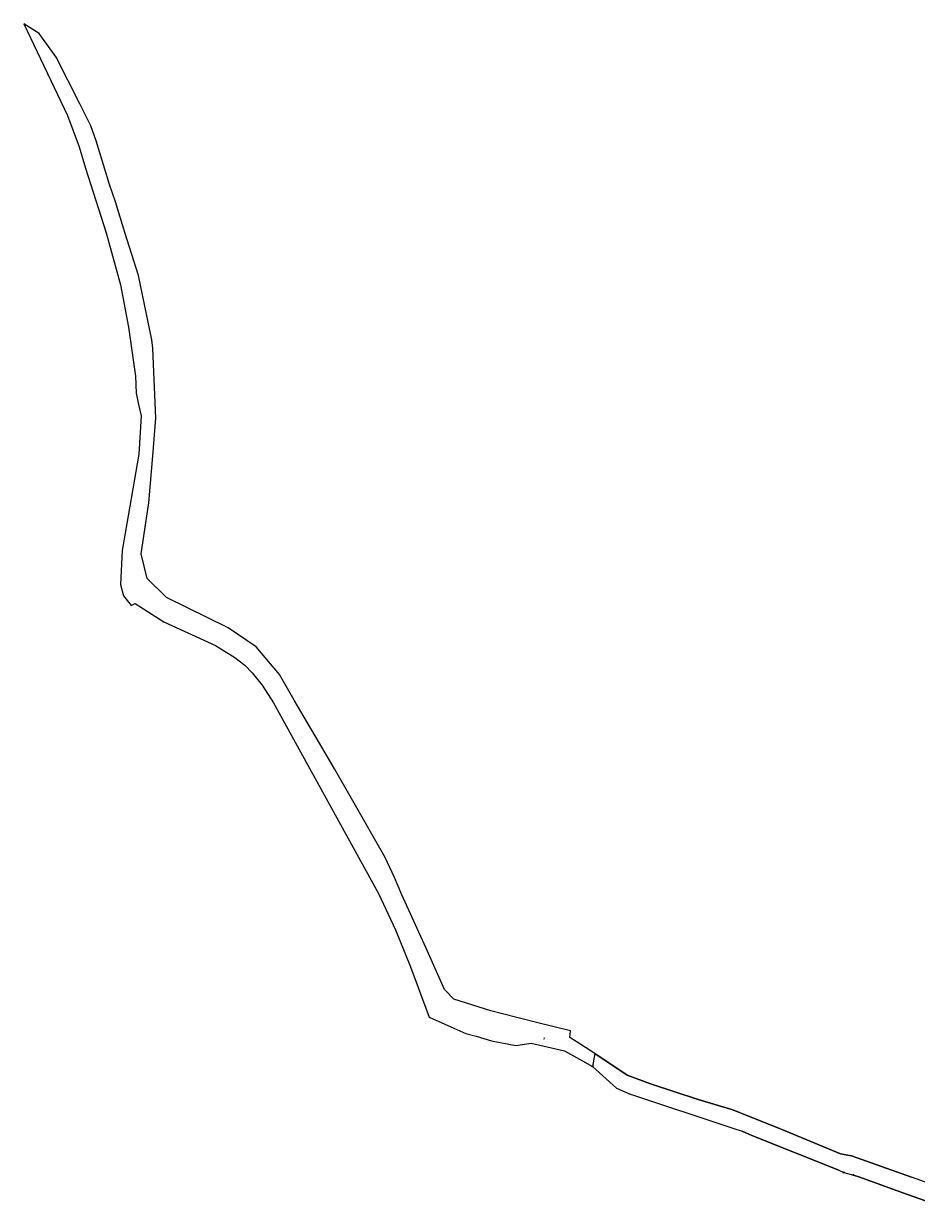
# Model space of a CAD drawing. Header units: metres. Extents: x 7423100 to 7429434, y 5527887 to 5533362.
# Tile 2 of 43: x 7426304 to 7426717, y 5531826 to 5532373. Entities that reach past the tile are written whole.
import ezdxf

# ---------------------------------------------------------------- set-up
doc = ezdxf.new("R2010")
doc.units = ezdxf.units.M
doc.header["$MEASUREMENT"] = 0
doc.linetypes.add('219-500', pattern=[0])
doc.layers.get('0').update_dxf_attribs({"color": 2, "linetype": 'CONTINUOUS', "lineweight": 5})
for name, color, linetype in [('202-punkt graniczny', 7, 'CONTINUOUS'), ('203-punkt graniczny', 7, 'CONTINUOUS'), ('210-oznaczenie konturu użytku gruntowego', 7, 'CONTINUOUS'), ('218-kontur użytku gruntowego', 7, 'CONTINUOUS'), ('219-działka ewidencyjna', 7, 'CONTINUOUS')]:
    doc.layers.add(name, color=color, linetype=linetype)
doc.styles.get("Standard").update_dxf_attribs({"font": 'Working1250.shx', "width": 0.75})

# ---------------------------------------------------------------- blocks, each defined once
blk = doc.blocks.new('202')
at = {"color": 0, "linetype": 'Continuous', "lineweight": 0}
blk.add_circle((0, 0), 0.25, dxfattribs=at)
blk = doc.blocks.new('203')
at = {"linetype": 'Continuous', "lineweight": 0}
h = blk.add_hatch(color=0, dxfattribs=at)
edge = h.paths.add_edge_path()
edge.add_arc((0, 0), 0.045, 0, 360)

msp = doc.modelspace()

# ---------------------------------------------------------------- linework, layer by layer
at = {"layer": '218-kontur użytku gruntowego', "color": 3, "linetype": 'Continuous', "lineweight": 18, "flags": 128}
for points in [[(7426304.38, 5532373.11), (7426324.56, 5532330.66)], [(7426311.54, 5532368.62), (7426304.38, 5532373.11)], [(7426319.41, 5532357.64), (7426311.54, 5532368.62)], [(7426330.31, 5532336.1), (7426319.41, 5532357.64)], [(7426335.38, 5532325.89), (7426330.31, 5532336.1)], [(7426324.56, 5532330.66), (7426329.94, 5532316.26)], [(7426337.83, 5532318.95), (7426335.38, 5532325.89)], [(7426344.06, 5532298.76), (7426337.83, 5532318.95)], [(7426329.94, 5532316.26), (7426332.86, 5532306.29)], [(7426332.86, 5532306.29), (7426342.49, 5532276.47)], [(7426346.74, 5532290.89), (7426344.06, 5532298.76)], [(7426351.14, 5532276.69), (7426346.74, 5532290.89)], [(7426342.49, 5532276.47), (7426349.1, 5532252.54)], [(7426357.41, 5532256.77), (7426351.14, 5532276.69)], [(7426349.1, 5532252.54), (7426352.86, 5532232.97)], [(7426363.65, 5532227.01), (7426357.41, 5532256.77)], [(7426352.86, 5532232.97), (7426356.03, 5532210.26)], [(7426364.08, 5532223.09), (7426363.65, 5532227.01)], [(7426365.42, 5532190.93), (7426364.08, 5532223.09)], [(7426356.03, 5532210.26), (7426356.29, 5532202.39)], [(7426356.29, 5532202.39), (7426357.49, 5532197.17)], [(7426357.49, 5532197.17), (7426358.7, 5532191.9)], [(7426358.7, 5532191.9), (7426357.6, 5532174.24)], [(7426363.97, 5532173.45), (7426365.42, 5532190.93)], [(7426357.6, 5532174.24), (7426349.8, 5532129.71)], [(7426362.17, 5532151.79), (7426363.97, 5532173.45)], [(7426358.59, 5532128.26), (7426362.17, 5532151.79)], [(7426349.8, 5532129.71), (7426349.15, 5532114.07)], [(7426361.35, 5532116.73), (7426358.59, 5532128.26)], [(7426370.38, 5532108), (7426361.35, 5532116.73)], [(7426349.15, 5532114.07), (7426350.5, 5532108.79)], [(7426350.5, 5532108.79), (7426354.04, 5532104.34)], [(7426354.04, 5532104.34), (7426355.94, 5532105.24)], [(7426355.94, 5532105.24), (7426369.06, 5532096.76)], [(7426398.79, 5532094.06), (7426370.38, 5532108)], [(7426369.06, 5532096.76), (7426392.97, 5532085.81)], [(7426411.81, 5532085.22), (7426398.79, 5532094.06)], [(7426392.97, 5532085.81), (7426401.93, 5532080.33)], [(7426422.58, 5532072.39), (7426411.81, 5532085.22)], [(7426401.93, 5532080.33), (7426406.48, 5532076.77)], [(7426406.48, 5532076.77), (7426410.01, 5532073.3)], [(7426410.01, 5532073.3), (7426414.62, 5532067.51)], [(7426429.36, 5532060.56), (7426422.58, 5532072.39)], [(7426414.62, 5532067.51), (7426419.8, 5532059.37)], [(7426445.27, 5532033.63), (7426429.36, 5532060.56)], [(7426419.8, 5532059.37), (7426468.29, 5531971.3)], [(7426448.01, 5532028.82), (7426445.27, 5532033.63)], [(7426455.76, 5532015.22), (7426448.01, 5532028.82)], [(7426471.37, 5531987.84), (7426455.76, 5532015.22)], [(7426475.7, 5531978.7), (7426471.37, 5531987.84)], [(7426479.16, 5531970.7), (7426475.7, 5531978.7)], [(7426468.29, 5531971.3), (7426476.16, 5531954.53)], [(7426490.12, 5531946.36), (7426479.16, 5531970.7)], [(7426476.16, 5531954.53), (7426483.07, 5531937.43)], [(7426496.99, 5531931.11), (7426490.12, 5531946.36)], [(7426483.07, 5531937.43), (7426491.66, 5531914.2)], [(7426498.84, 5531927.01), (7426496.99, 5531931.11)], [(7426503.14, 5531922.42), (7426498.84, 5531927.01)], [(7426520.14, 5531917.03), (7426503.14, 5531922.42)], [(7426491.66, 5531914.2), (7426503.08, 5531909.04)], [(7426524.91, 5531915.83), (7426520.14, 5531917.03)], [(7426541.93, 5531911.56), (7426524.91, 5531915.83)], [(7426503.08, 5531909.04), (7426508.72, 5531906.58)], [(7426508.72, 5531906.58), (7426513.4, 5531905.34)], [(7426556.97, 5531907.79), (7426541.93, 5531911.56)], [(7426556.75, 5531904.78), (7426556.97, 5531907.79)], [(7426513.4, 5531905.34), (7426520.57, 5531903.29)], [(7426520.57, 5531903.29), (7426531.76, 5531901.11)], [(7426531.76, 5531901.11), (7426538.76, 5531902.17)], [(7426538.76, 5531902.17), (7426554.28, 5531898.65)], [(7426559.68, 5531902.88), (7426556.75, 5531904.78)], [(7426568.32, 5531897.29), (7426559.68, 5531902.88)], [(7426554.28, 5531898.65), (7426562.6, 5531893.99)], [(7426583.12, 5531887.4), (7426568.32, 5531897.29)], [(7426562.6, 5531893.99), (7426567.18, 5531891.42)], [(7426567.18, 5531891.42), (7426578.21, 5531881.3)], [(7426594.4, 5531883.13), (7426583.12, 5531887.4)], [(7426578.21, 5531881.3), (7426584.31, 5531878.76)], [(7426616.05, 5531876.16), (7426594.4, 5531883.13)], [(7426584.31, 5531878.76), (7426632.07, 5531862.91)], [(7426631.96, 5531871.31), (7426616.05, 5531876.16)], [(7426656.14, 5531861.69), (7426631.96, 5531871.31)], [(7426632.07, 5531862.91), (7426636.3, 5531861.53)], [(7426636.3, 5531861.53), (7426640.86, 5531859.44)], [(7426640.86, 5531859.44), (7426680.94, 5531843.41)], [(7426681.73, 5531851.08), (7426656.14, 5531861.69)], [(7426686.79, 5531850.11), (7426681.73, 5531851.08)], [(7426714.59, 5531840.21), (7426686.79, 5531850.11)], [(7426680.94, 5531843.41), (7426683.23, 5531842.4)], [(7426683.23, 5531842.4), (7426687.79, 5531841.23)], [(7426687.79, 5531841.23), (7426690.61, 5531840.3)], [(7426690.61, 5531840.3), (7426710.58, 5531833.07)], [(7426733.06, 5531833.63), (7426714.59, 5531840.21)], [(7426710.58, 5531833.07), (7426730.62, 5531825.85)]]:
    msp.add_lwpolyline(points, dxfattribs=at)
at = {"layer": '219-działka ewidencyjna', "color": 7, "linetype": '219-500', "lineweight": 18, "flags": 128}
for points in [[(7426568.32, 5531897.29), (7426567.18, 5531891.42)], [(7426568.32, 5531897.29), (7426583.12, 5531887.4)], [(7426578.21, 5531881.3), (7426567.18, 5531891.42)], [(7426583.12, 5531887.4), (7426594.4, 5531883.13)], [(7426578.21, 5531881.3), (7426584.31, 5531878.76)], [(7426594.4, 5531883.13), (7426616.05, 5531876.16)], [(7426584.31, 5531878.76), (7426632.07, 5531862.91)], [(7426616.05, 5531876.16), (7426631.96, 5531871.31)], [(7426631.96, 5531871.31), (7426656.14, 5531861.69)], [(7426632.07, 5531862.91), (7426636.3, 5531861.53)], [(7426640.86, 5531859.44), (7426636.3, 5531861.53)], [(7426680.94, 5531843.41), (7426640.86, 5531859.44)], [(7426656.14, 5531861.69), (7426681.73, 5531851.08)], [(7426681.73, 5531851.08), (7426686.79, 5531850.11)], [(7426686.79, 5531850.11), (7426714.59, 5531840.21)], [(7426680.94, 5531843.41), (7426683.23, 5531842.4)], [(7426683.23, 5531842.4), (7426687.79, 5531841.23)], [(7426690.61, 5531840.3), (7426687.79, 5531841.23)], [(7426710.58, 5531833.07), (7426690.61, 5531840.3)], [(7426733.06, 5531833.63), (7426714.59, 5531840.21)], [(7426730.62, 5531825.85), (7426710.58, 5531833.07)]]:
    msp.add_lwpolyline(points, dxfattribs=at)

# ---------------------------------------------------------------- block references
at = {"layer": '202-punkt graniczny', "color": 7, "linetype": 'Continuous', "lineweight": 18}
for p in [(7426567.18, 5531891.42), (7426683.23, 5531842.4), (7426687.79, 5531841.23)]:
    msp.add_blockref('202', p, dxfattribs=at)
at = {"layer": '203-punkt graniczny', "color": 7, "linetype": 'Continuous', "lineweight": 18}
for p in [(7426568.32, 5531897.29), (7426583.12, 5531887.4), (7426578.21, 5531881.3), (7426594.4, 5531883.13), (7426584.31, 5531878.76), (7426616.05, 5531876.16), (7426631.96, 5531871.31), (7426632.07, 5531862.91), (7426636.3, 5531861.53), (7426640.86, 5531859.44), (7426656.14, 5531861.69), (7426681.73, 5531851.08), (7426686.79, 5531850.11), (7426680.94, 5531843.41), (7426690.61, 5531840.3), (7426714.59, 5531840.21), (7426710.58, 5531833.07)]:
    msp.add_blockref('203', p, dxfattribs=at)

# ---------------------------------------------------------------- texts
at = {"layer": '210-oznaczenie konturu użytku gruntowego', "color": 3, "linetype": 'Continuous', "lineweight": 18, "width": 0.79}
msp.add_text('dr', height=1, dxfattribs=at).set_placement((7426544.25, 5531903.91))

doc.saveas('drawing.dxf')
